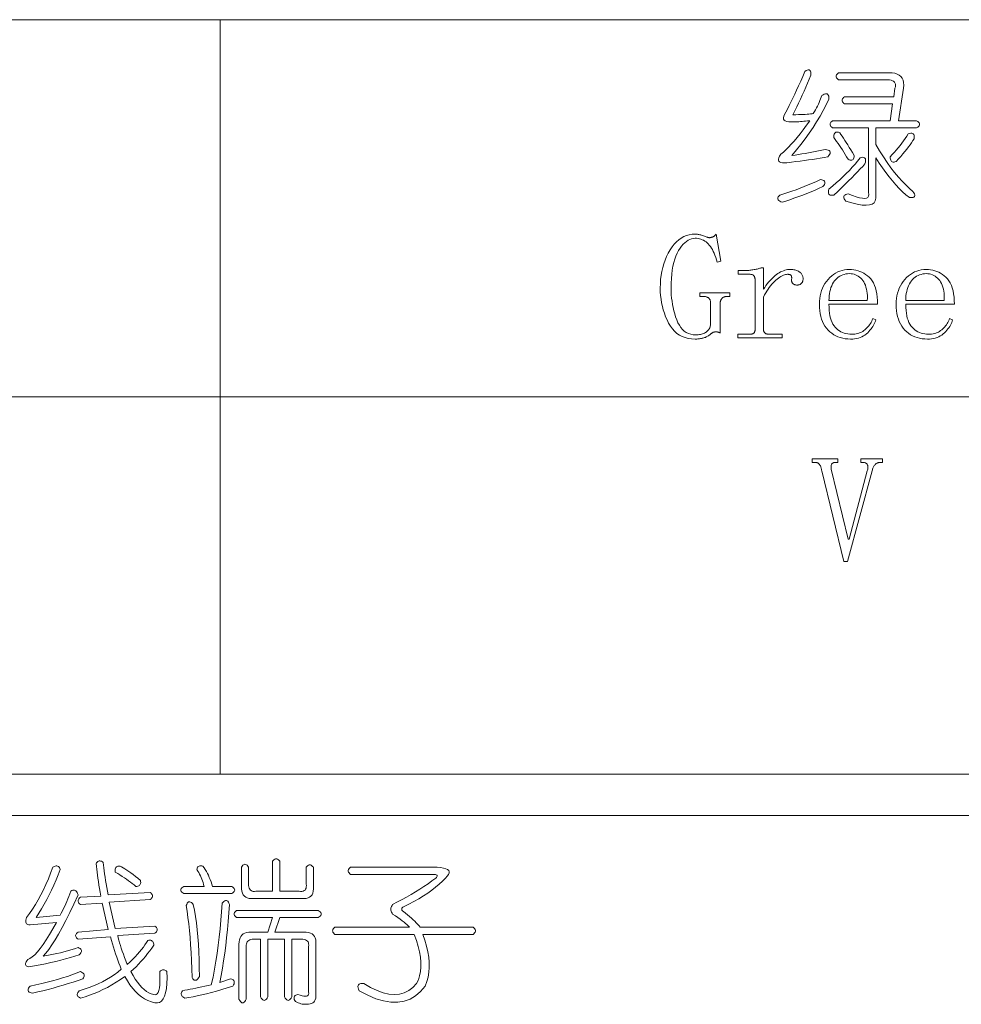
# Model space of a CAD drawing. Extents: x 1 to 297, y 1 to 210.
# Tile 162 of 171: x 257 to 270, y 63 to 77. Entities that reach past the tile are written whole.
import ezdxf

# ---------------------------------------------------------------- set-up
doc = ezdxf.new("R2010")
doc.units = 0

msp = doc.modelspace()

# ---------------------------------------------------------------- linework, layer by layer
at = {"color": 7, "lineweight": 13}
for p, q in [((220.339, 77.267), (295.393, 77.267)), ((220.339, 71.879), (295.393, 71.879)), ((220.339, 66.49), (295.393, 66.49)), ((220.3, 65.898), (295.449, 65.898))]:
    msp.add_line(p, q, dxfattribs=at)
at = {"color": 7, "lineweight": 13, "ltscale": 0.269428}
msp.add_line((259.644, 77.267), (259.644, 66.49), dxfattribs=at)
at = {"color": 7, "lineweight": 13}
for points in [[(267.996, 76.527), (268.012, 76.539), (268.027, 76.547), (268.04, 76.551), (268.051, 76.552), (268.06, 76.549), (268.068, 76.542), (268.074, 76.531), (268.078, 76.516), (268.081, 76.498), (268.082, 76.476), (268.057, 76.418), (268.033, 76.36), (268.008, 76.303), (267.983, 76.245), (267.957, 76.189), (267.931, 76.132), (267.905, 76.076), (267.879, 76.021), (267.852, 75.965), (267.824, 75.91), (267.864, 75.91), (267.902, 75.911), (267.937, 75.912), (267.97, 75.913), (268, 75.914), (268.028, 75.916), (268.054, 75.919), (268.077, 75.921), (268.098, 75.924), (268.116, 75.927), (268.133, 75.955), (268.148, 75.981), (268.163, 76.008), (268.176, 76.034), (268.189, 76.06), (268.2, 76.086), (268.211, 76.111), (268.22, 76.136), (268.229, 76.16), (268.236, 76.184), (268.255, 76.196), (268.273, 76.204), (268.288, 76.209), (268.302, 76.209), (268.313, 76.206), (268.322, 76.199), (268.329, 76.188), (268.335, 76.173), (268.338, 76.155), (268.339, 76.133), (268.299, 76.051), (268.257, 75.969), (268.212, 75.888), (268.163, 75.807), (268.112, 75.726), (268.057, 75.645), (267.999, 75.565), (267.938, 75.486), (267.874, 75.406), (267.807, 75.327), (267.855, 75.334), (267.903, 75.342), (267.951, 75.349), (267.999, 75.357), (268.047, 75.366), (268.095, 75.375), (268.143, 75.384), (268.191, 75.393), (268.239, 75.403), (268.287, 75.413), (268.309, 75.409), (268.327, 75.403), (268.341, 75.397), (268.35, 75.388), (268.356, 75.379), (268.357, 75.368), (268.355, 75.355), (268.348, 75.342), (268.337, 75.327), (268.322, 75.31), (268.27, 75.3), (268.216, 75.29), (268.161, 75.281), (268.105, 75.272), (268.047, 75.263), (267.988, 75.255), (267.928, 75.247), (267.866, 75.239), (267.803, 75.231), (267.739, 75.224), (267.704, 75.223), (267.675, 75.224), (267.652, 75.228), (267.635, 75.235), (267.623, 75.246), (267.617, 75.259), (267.618, 75.276), (267.624, 75.296), (267.635, 75.319), (267.653, 75.344), (267.688, 75.374), (267.724, 75.407), (267.762, 75.445), (267.801, 75.487), (267.842, 75.533), (267.883, 75.583), (267.927, 75.637), (267.971, 75.695), (268.017, 75.758), (268.064, 75.824), (268.034, 75.821), (268.006, 75.818), (267.98, 75.816), (267.955, 75.813), (267.932, 75.812), (267.91, 75.81), (267.89, 75.809), (267.872, 75.808), (267.856, 75.807), (267.842, 75.807), (267.8, 75.806), (267.766, 75.807), (267.737, 75.812), (267.715, 75.821), (267.7, 75.833), (267.691, 75.848), (267.689, 75.867), (267.694, 75.89), (267.704, 75.915), (267.722, 75.944), (267.746, 75.99), (267.771, 76.039), (267.797, 76.09), (267.823, 76.145), (267.85, 76.202), (267.878, 76.261), (267.906, 76.324), (267.936, 76.389), (267.965, 76.457)], [(268.476, 76.51), (269.196, 76.51), (269.241, 76.508), (269.281, 76.501), (269.315, 76.49), (269.344, 76.474), (269.367, 76.454), (269.385, 76.43), (269.397, 76.401), (269.404, 76.368), (269.406, 76.33), (269.402, 76.287), (269.333, 75.824), (269.59, 75.824), (269.606, 75.814), (269.618, 75.804), (269.626, 75.794), (269.631, 75.783), (269.633, 75.773), (269.631, 75.763), (269.626, 75.752), (269.618, 75.742), (269.606, 75.732), (269.59, 75.722), (269.007, 75.722), (269.007, 75.482), (269.062, 75.392), (269.116, 75.307), (269.17, 75.227), (269.224, 75.152), (269.277, 75.083), (269.33, 75.019), (269.383, 74.96), (269.435, 74.906), (269.487, 74.857), (269.539, 74.813), (269.551, 74.794), (269.559, 74.777), (269.563, 74.762), (269.563, 74.75), (269.56, 74.74), (269.553, 74.733), (269.542, 74.728), (269.528, 74.725), (269.509, 74.725), (269.487, 74.727), (269.439, 74.767), (269.391, 74.81), (269.343, 74.857), (269.295, 74.908), (269.247, 74.963), (269.199, 75.021), (269.151, 75.084), (269.103, 75.15), (269.055, 75.219), (269.007, 75.293), (269.007, 74.762), (269.009, 74.717), (269.001, 74.681), (268.983, 74.653), (268.955, 74.633), (268.917, 74.62), (268.87, 74.615), (268.812, 74.619), (268.744, 74.63), (268.666, 74.649), (268.579, 74.676), (268.567, 74.692), (268.558, 74.707), (268.553, 74.721), (268.551, 74.733), (268.553, 74.744), (268.558, 74.754), (268.567, 74.762), (268.579, 74.769), (268.594, 74.775), (268.613, 74.779), (268.675, 74.754), (268.729, 74.735), (268.776, 74.723), (268.816, 74.716), (268.849, 74.714), (268.874, 74.719), (268.893, 74.729), (268.904, 74.746), (268.908, 74.768), (268.904, 74.796), (268.904, 75.722), (268.39, 75.722), (268.378, 75.732), (268.368, 75.742), (268.361, 75.752), (268.357, 75.763), (268.356, 75.773), (268.357, 75.783), (268.361, 75.794), (268.368, 75.804), (268.378, 75.814), (268.39, 75.824), (269.213, 75.824), (269.247, 76.064), (268.562, 76.064), (268.549, 76.075), (268.54, 76.085), (268.533, 76.095), (268.529, 76.106), (268.527, 76.116), (268.529, 76.126), (268.533, 76.136), (268.54, 76.147), (268.549, 76.157), (268.562, 76.167), (269.264, 76.167), (269.282, 76.287), (269.287, 76.31), (269.288, 76.33), (269.287, 76.348), (269.282, 76.364), (269.273, 76.377), (269.261, 76.388), (269.246, 76.396), (269.227, 76.402), (269.204, 76.406), (269.179, 76.407), (268.476, 76.407), (268.464, 76.418), (268.454, 76.428), (268.447, 76.438), (268.443, 76.448), (268.442, 76.459), (268.443, 76.469), (268.447, 76.479), (268.454, 76.49), (268.464, 76.5)], [(268.407, 75.584), (268.408, 75.604), (268.411, 75.62), (268.415, 75.634), (268.421, 75.645), (268.429, 75.653), (268.438, 75.658), (268.449, 75.661), (268.462, 75.661), (268.477, 75.658), (268.493, 75.653), (268.511, 75.628), (268.529, 75.602), (268.548, 75.573), (268.567, 75.543), (268.587, 75.512), (268.608, 75.478), (268.63, 75.443), (268.652, 75.406), (268.675, 75.368), (268.699, 75.327), (268.698, 75.308), (268.695, 75.292), (268.691, 75.279), (268.685, 75.27), (268.677, 75.263), (268.668, 75.259), (268.657, 75.259), (268.644, 75.261), (268.629, 75.267), (268.613, 75.276), (268.592, 75.31), (268.572, 75.343), (268.551, 75.376), (268.531, 75.407), (268.51, 75.439), (268.49, 75.469), (268.469, 75.499), (268.448, 75.528), (268.428, 75.557)], [(269.47, 75.636), (269.49, 75.641), (269.507, 75.644), (269.521, 75.644), (269.533, 75.641), (269.543, 75.636), (269.55, 75.628), (269.555, 75.617), (269.558, 75.603), (269.558, 75.586), (269.556, 75.567), (269.538, 75.539), (269.518, 75.51), (269.497, 75.48), (269.474, 75.449), (269.449, 75.417), (269.422, 75.384), (269.394, 75.35), (269.364, 75.315), (269.332, 75.279), (269.299, 75.242), (269.282, 75.236), (269.268, 75.233), (269.255, 75.233), (269.244, 75.236), (269.234, 75.242), (269.227, 75.25), (269.221, 75.261), (269.216, 75.274), (269.214, 75.291), (269.213, 75.31), (269.243, 75.341), (269.273, 75.373), (269.301, 75.404), (269.328, 75.436), (269.354, 75.469), (269.38, 75.501), (269.404, 75.535), (269.427, 75.568), (269.449, 75.602)], [(268.339, 74.847), (268.393, 74.892), (268.444, 74.936), (268.494, 74.981), (268.542, 75.026), (268.587, 75.07), (268.631, 75.115), (268.672, 75.159), (268.712, 75.204), (268.749, 75.248), (268.784, 75.293), (268.804, 75.298), (268.82, 75.301), (268.834, 75.3), (268.845, 75.296), (268.853, 75.289), (268.859, 75.279), (268.861, 75.265), (268.861, 75.249), (268.859, 75.23), (268.853, 75.207), (268.821, 75.172), (268.786, 75.135), (268.748, 75.095), (268.708, 75.054), (268.664, 75.01), (268.619, 74.965), (268.57, 74.917), (268.518, 74.867), (268.464, 74.815), (268.407, 74.762), (268.388, 74.759), (268.372, 74.759), (268.358, 74.762), (268.347, 74.767), (268.339, 74.774), (268.333, 74.784), (268.331, 74.796), (268.331, 74.811), (268.333, 74.828)], [(268.219, 74.984), (268.238, 74.98), (268.253, 74.975), (268.265, 74.968), (268.274, 74.96), (268.279, 74.95), (268.28, 74.939), (268.279, 74.927), (268.274, 74.913), (268.265, 74.898), (268.253, 74.882), (268.192, 74.855), (268.131, 74.829), (268.071, 74.804), (268.012, 74.78), (267.953, 74.757), (267.895, 74.735), (267.838, 74.715), (267.781, 74.695), (267.725, 74.676), (267.67, 74.659), (267.651, 74.666), (267.636, 74.674), (267.624, 74.682), (267.615, 74.692), (267.61, 74.702), (267.608, 74.712), (267.61, 74.723), (267.615, 74.735), (267.624, 74.748), (267.636, 74.762), (267.694, 74.779), (267.752, 74.798), (267.811, 74.818), (267.869, 74.838), (267.927, 74.86), (267.986, 74.883), (268.044, 74.907), (268.102, 74.932), (268.16, 74.957)], [(266.427, 74.144), (266.402, 74.143), (266.377, 74.137), (266.352, 74.129), (266.328, 74.116), (266.304, 74.1), (266.281, 74.081), (266.258, 74.058), (266.235, 74.032), (266.213, 74.002), (266.192, 73.969), (266.171, 73.932), (266.153, 73.891), (266.137, 73.847), (266.123, 73.799), (266.111, 73.747), (266.102, 73.691), (266.094, 73.632), (266.089, 73.57), (266.086, 73.503), (266.085, 73.433), (266.085, 73.385), (266.088, 73.338), (266.092, 73.291), (266.098, 73.245), (266.105, 73.199), (266.114, 73.154), (266.124, 73.11), (266.137, 73.065), (266.15, 73.022), (266.166, 72.979), (266.183, 72.938), (266.203, 72.902), (266.224, 72.869), (266.248, 72.842), (266.274, 72.818), (266.302, 72.799), (266.332, 72.784), (266.365, 72.773), (266.399, 72.767), (266.436, 72.764), (266.454, 72.765), (266.472, 72.766), (266.489, 72.768), (266.505, 72.771), (266.521, 72.774), (266.535, 72.778), (266.549, 72.783), (266.562, 72.789), (266.574, 72.796), (266.586, 72.803), (266.597, 72.811), (266.606, 72.82), (266.615, 72.83), (266.623, 72.84), (266.63, 72.851), (266.636, 72.863), (266.641, 72.876), (266.645, 72.889), (266.648, 72.904), (266.65, 72.919), (266.65, 73.21), (266.65, 73.22), (266.649, 73.23), (266.648, 73.239), (266.646, 73.247), (266.644, 73.255), (266.641, 73.263), (266.638, 73.27), (266.634, 73.276), (266.629, 73.282), (266.624, 73.287), (266.619, 73.292), (266.613, 73.297), (266.607, 73.3), (266.6, 73.304), (266.592, 73.307), (266.584, 73.309), (266.576, 73.311), (266.567, 73.312), (266.557, 73.313), (266.547, 73.313), (266.496, 73.313), (266.496, 73.364), (266.924, 73.364), (266.924, 73.313), (266.882, 73.313), (266.873, 73.313), (266.865, 73.312), (266.857, 73.311), (266.85, 73.309), (266.843, 73.307), (266.836, 73.304), (266.83, 73.3), (266.824, 73.297), (266.818, 73.292), (266.813, 73.287), (266.808, 73.282), (266.804, 73.276), (266.8, 73.27), (266.797, 73.264), (266.794, 73.257), (266.791, 73.25), (266.79, 73.243), (266.788, 73.235), (266.788, 73.227), (266.787, 73.219), (266.787, 72.79), (266.784, 72.792), (266.781, 72.793), (266.777, 72.795), (266.774, 72.796), (266.771, 72.798), (266.768, 72.799), (266.765, 72.8), (266.763, 72.801), (266.76, 72.802), (266.757, 72.803), (266.755, 72.804), (266.752, 72.805), (266.749, 72.805), (266.746, 72.806), (266.743, 72.806), (266.74, 72.807), (266.737, 72.807), (266.734, 72.807), (266.731, 72.807), (266.727, 72.807), (266.724, 72.807), (266.72, 72.807), (266.717, 72.807), (266.714, 72.807), (266.71, 72.806), (266.707, 72.806), (266.703, 72.805), (266.7, 72.805), (266.697, 72.804), (266.693, 72.803), (266.69, 72.802), (266.686, 72.801), (266.683, 72.799), (266.679, 72.798), (266.676, 72.795), (266.672, 72.793), (266.669, 72.791), (266.666, 72.788), (266.662, 72.785), (266.659, 72.782), (266.648, 72.773), (266.638, 72.765), (266.628, 72.758), (266.617, 72.751), (266.606, 72.745), (266.596, 72.739), (266.585, 72.734), (266.574, 72.729), (266.563, 72.725), (266.552, 72.722), (266.54, 72.718), (266.529, 72.715), (266.517, 72.713), (266.505, 72.711), (266.493, 72.709), (266.48, 72.707), (266.467, 72.706), (266.454, 72.705), (266.441, 72.705), (266.427, 72.704), (266.377, 72.707), (266.33, 72.714), (266.285, 72.725), (266.244, 72.741), (266.204, 72.761), (266.168, 72.786), (266.135, 72.816), (266.104, 72.85), (266.076, 72.888), (266.05, 72.932), (266.027, 72.977), (266.007, 73.024), (265.989, 73.072), (265.973, 73.121), (265.96, 73.17), (265.949, 73.221), (265.941, 73.273), (265.935, 73.325), (265.931, 73.379), (265.93, 73.433), (265.932, 73.496), (265.936, 73.556), (265.943, 73.615), (265.953, 73.672), (265.966, 73.728), (265.981, 73.781), (266, 73.833), (266.021, 73.883), (266.045, 73.931), (266.072, 73.977), (266.101, 74.02), (266.131, 74.059), (266.163, 74.093), (266.196, 74.123), (266.231, 74.148), (266.268, 74.168), (266.305, 74.184), (266.345, 74.195), (266.385, 74.202), (266.427, 74.204), (266.438, 74.204), (266.449, 74.203), (266.46, 74.202), (266.471, 74.2), (266.483, 74.198), (266.495, 74.195), (266.508, 74.192), (266.521, 74.188), (266.534, 74.184), (266.547, 74.179), (266.561, 74.174), (266.573, 74.169), (266.584, 74.166), (266.594, 74.162), (266.603, 74.159), (266.611, 74.157), (266.618, 74.155), (266.624, 74.154), (266.629, 74.153), (266.633, 74.153), (266.638, 74.153), (266.643, 74.154), (266.648, 74.154), (266.654, 74.155), (266.659, 74.156), (266.664, 74.158), (266.669, 74.159), (266.674, 74.161), (266.679, 74.163), (266.685, 74.166), (266.69, 74.169), (266.694, 74.172), (266.699, 74.175), (266.704, 74.178), (266.708, 74.182), (266.712, 74.186), (266.716, 74.19), (266.72, 74.195), (266.724, 74.199), (266.727, 74.204), (266.796, 73.819), (266.745, 73.802), (266.734, 73.837), (266.723, 73.87), (266.711, 73.901), (266.699, 73.93), (266.687, 73.957), (266.674, 73.982), (266.66, 74.005), (266.646, 74.026), (266.631, 74.046), (266.616, 74.063), (266.6, 74.078), (266.584, 74.092), (266.567, 74.105), (266.549, 74.115), (266.53, 74.124), (266.511, 74.131), (266.491, 74.137), (266.471, 74.141), (266.449, 74.144)], [(267.404, 73.416), (267.422, 73.443), (267.439, 73.468), (267.457, 73.492), (267.475, 73.515), (267.493, 73.537), (267.512, 73.557), (267.531, 73.576), (267.55, 73.594), (267.569, 73.611), (267.589, 73.626), (267.609, 73.64), (267.628, 73.652), (267.648, 73.663), (267.668, 73.672), (267.688, 73.68), (267.709, 73.687), (267.729, 73.692), (267.749, 73.696), (267.77, 73.698), (267.79, 73.699), (267.807, 73.698), (267.823, 73.697), (267.838, 73.695), (267.853, 73.693), (267.866, 73.689), (267.879, 73.685), (267.891, 73.68), (267.903, 73.674), (267.913, 73.667), (267.923, 73.66), (267.932, 73.652), (267.94, 73.644), (267.947, 73.636), (267.953, 73.627), (267.958, 73.618), (267.963, 73.609), (267.966, 73.6), (267.968, 73.59), (267.97, 73.58), (267.97, 73.57), (267.97, 73.562), (267.969, 73.554), (267.968, 73.546), (267.967, 73.539), (267.965, 73.532), (267.962, 73.525), (267.96, 73.519), (267.956, 73.513), (267.953, 73.507), (267.949, 73.502), (267.944, 73.497), (267.939, 73.492), (267.934, 73.488), (267.928, 73.485), (267.922, 73.482), (267.915, 73.48), (267.908, 73.478), (267.901, 73.477), (267.893, 73.476), (267.884, 73.476), (267.876, 73.476), (267.868, 73.477), (267.861, 73.478), (267.854, 73.48), (267.847, 73.482), (267.841, 73.485), (267.835, 73.488), (267.83, 73.492), (267.825, 73.497), (267.82, 73.502), (267.816, 73.507), (267.813, 73.513), (267.81, 73.519), (267.808, 73.525), (267.806, 73.532), (267.805, 73.539), (267.805, 73.546), (267.805, 73.554), (267.806, 73.562), (267.807, 73.57), (267.807, 73.575), (267.807, 73.58), (267.807, 73.585), (267.806, 73.589), (267.805, 73.594), (267.804, 73.598), (267.803, 73.602), (267.802, 73.606), (267.8, 73.609), (267.799, 73.613), (267.797, 73.616), (267.794, 73.619), (267.791, 73.622), (267.786, 73.624), (267.782, 73.626), (267.776, 73.627), (267.77, 73.629), (267.763, 73.629), (267.756, 73.63), (267.747, 73.63), (267.733, 73.629), (267.719, 73.627), (267.704, 73.622), (267.688, 73.616), (267.671, 73.609), (267.654, 73.599), (267.637, 73.588), (267.618, 73.575), (267.6, 73.561), (267.58, 73.544), (267.561, 73.527), (267.542, 73.507), (267.523, 73.487), (267.505, 73.465), (267.487, 73.442), (267.47, 73.417), (267.453, 73.391), (267.436, 73.363), (267.42, 73.335), (267.404, 73.304), (267.404, 72.842), (267.405, 72.835), (267.405, 72.829), (267.406, 72.823), (267.408, 72.817), (267.41, 72.812), (267.412, 72.807), (267.415, 72.802), (267.418, 72.798), (267.422, 72.794), (267.426, 72.79), (267.43, 72.787), (267.435, 72.784), (267.44, 72.781), (267.445, 72.779), (267.451, 72.777), (267.456, 72.776), (267.462, 72.775), (267.468, 72.774), (267.475, 72.773), (267.482, 72.773), (267.67, 72.773), (267.67, 72.722), (267.036, 72.722), (267.036, 72.773), (267.207, 72.773), (267.216, 72.773), (267.223, 72.774), (267.231, 72.775), (267.238, 72.776), (267.244, 72.777), (267.25, 72.779), (267.255, 72.781), (267.259, 72.784), (267.264, 72.787), (267.267, 72.79), (267.271, 72.794), (267.274, 72.798), (267.276, 72.802), (267.278, 72.807), (267.28, 72.812), (267.282, 72.817), (267.283, 72.823), (267.284, 72.829), (267.284, 72.835), (267.284, 72.842), (267.284, 73.553), (267.284, 73.56), (267.284, 73.566), (267.283, 73.572), (267.282, 73.578), (267.28, 73.584), (267.278, 73.59), (267.276, 73.595), (267.274, 73.6), (267.271, 73.604), (267.267, 73.609), (267.264, 73.613), (267.259, 73.616), (267.255, 73.62), (267.25, 73.622), (267.244, 73.625), (267.238, 73.627), (267.231, 73.628), (267.223, 73.629), (267.216, 73.63), (267.207, 73.63), (267.044, 73.63), (267.044, 73.682), (267.113, 73.682), (267.125, 73.682), (267.138, 73.682), (267.151, 73.683), (267.164, 73.684), (267.178, 73.685), (267.193, 73.686), (267.208, 73.688), (267.223, 73.69), (267.238, 73.692), (267.254, 73.694), (267.27, 73.697), (267.286, 73.7), (267.3, 73.703), (267.313, 73.705), (267.326, 73.708), (267.338, 73.711), (267.35, 73.715), (267.36, 73.718), (267.37, 73.721), (267.379, 73.724), (267.404, 73.724)], [(268.339, 73.202), (268.34, 73.157), (268.342, 73.114), (268.347, 73.075), (268.353, 73.038), (268.361, 73.003), (268.371, 72.972), (268.383, 72.943), (268.396, 72.916), (268.412, 72.893), (268.429, 72.872), (268.447, 72.853), (268.467, 72.836), (268.488, 72.821), (268.51, 72.808), (268.533, 72.798), (268.557, 72.789), (268.582, 72.782), (268.608, 72.777), (268.636, 72.774), (268.664, 72.773), (268.686, 72.774), (268.708, 72.776), (268.728, 72.779), (268.748, 72.783), (268.767, 72.789), (268.786, 72.796), (268.804, 72.804), (268.821, 72.814), (268.837, 72.825), (268.853, 72.837), (268.868, 72.85), (268.882, 72.864), (268.896, 72.879), (268.908, 72.894), (268.919, 72.909), (268.93, 72.925), (268.94, 72.942), (268.949, 72.959), (268.957, 72.977), (268.965, 72.996), (269.007, 72.979), (269.002, 72.96), (268.995, 72.941), (268.986, 72.923), (268.977, 72.904), (268.966, 72.885), (268.953, 72.867), (268.94, 72.849), (268.925, 72.831), (268.909, 72.812), (268.892, 72.794), (268.873, 72.777), (268.853, 72.762), (268.832, 72.749), (268.809, 72.737), (268.786, 72.727), (268.76, 72.719), (268.734, 72.713), (268.706, 72.708), (268.678, 72.705), (268.647, 72.704), (268.609, 72.706), (268.571, 72.71), (268.536, 72.716), (268.501, 72.725), (268.468, 72.737), (268.437, 72.751), (268.407, 72.767), (268.379, 72.787), (268.352, 72.809), (268.326, 72.833), (268.302, 72.86), (268.281, 72.889), (268.263, 72.92), (268.246, 72.954), (268.233, 72.989), (268.222, 73.027), (268.213, 73.068), (268.207, 73.11), (268.203, 73.155), (268.202, 73.202), (268.203, 73.244), (268.207, 73.284), (268.213, 73.324), (268.222, 73.361), (268.233, 73.398), (268.246, 73.432), (268.263, 73.466), (268.281, 73.498), (268.302, 73.528), (268.326, 73.557), (268.351, 73.584), (268.378, 73.608), (268.406, 73.629), (268.434, 73.648), (268.464, 73.663), (268.495, 73.676), (268.527, 73.686), (268.56, 73.693), (268.595, 73.697), (268.63, 73.699), (268.662, 73.698), (268.694, 73.694), (268.724, 73.689), (268.754, 73.681), (268.782, 73.671), (268.81, 73.659), (268.837, 73.644), (268.863, 73.627), (268.889, 73.608), (268.913, 73.587), (268.936, 73.563), (268.956, 73.536), (268.974, 73.506), (268.99, 73.472), (269.003, 73.435), (269.014, 73.395), (269.022, 73.351), (269.028, 73.305), (269.032, 73.255), (269.033, 73.202)], [(268.887, 73.253), (268.888, 73.29), (268.888, 73.325), (268.885, 73.358), (268.881, 73.389), (268.876, 73.419), (268.868, 73.447), (268.859, 73.473), (268.849, 73.497), (268.837, 73.52), (268.823, 73.54), (268.808, 73.559), (268.792, 73.576), (268.775, 73.59), (268.757, 73.603), (268.738, 73.614), (268.719, 73.623), (268.698, 73.63), (268.676, 73.635), (268.654, 73.638), (268.63, 73.639), (268.605, 73.638), (268.581, 73.635), (268.557, 73.629), (268.535, 73.622), (268.513, 73.613), (268.493, 73.602), (268.473, 73.588), (268.455, 73.573), (268.437, 73.555), (268.42, 73.536), (268.405, 73.515), (268.391, 73.492), (268.379, 73.467), (268.368, 73.441), (268.359, 73.414), (268.352, 73.385), (268.346, 73.354), (268.342, 73.322), (268.34, 73.288), (268.339, 73.253)], [(269.436, 73.202), (269.437, 73.157), (269.44, 73.114), (269.444, 73.075), (269.45, 73.038), (269.458, 73.003), (269.468, 72.972), (269.48, 72.943), (269.494, 72.916), (269.509, 72.893), (269.526, 72.872), (269.544, 72.853), (269.564, 72.836), (269.585, 72.821), (269.607, 72.808), (269.63, 72.798), (269.654, 72.789), (269.679, 72.782), (269.706, 72.777), (269.733, 72.774), (269.762, 72.773), (269.784, 72.774), (269.805, 72.776), (269.825, 72.779), (269.845, 72.783), (269.865, 72.789), (269.883, 72.796), (269.901, 72.804), (269.918, 72.814), (269.934, 72.825), (269.95, 72.837), (269.965, 72.85), (269.979, 72.864), (269.993, 72.879), (270.005, 72.894), (270.017, 72.909), (270.027, 72.925), (270.037, 72.942), (270.046, 72.959), (270.054, 72.977), (270.062, 72.996), (270.104, 72.979), (270.099, 72.96), (270.092, 72.941), (270.083, 72.923), (270.074, 72.904), (270.063, 72.885), (270.051, 72.867), (270.037, 72.849), (270.022, 72.831), (270.006, 72.812), (269.989, 72.794), (269.97, 72.777), (269.95, 72.762), (269.929, 72.749), (269.906, 72.737), (269.883, 72.727), (269.858, 72.719), (269.831, 72.713), (269.804, 72.708), (269.775, 72.705), (269.745, 72.704), (269.706, 72.706), (269.669, 72.71), (269.633, 72.716), (269.598, 72.725), (269.566, 72.737), (269.534, 72.751), (269.504, 72.767), (269.476, 72.787), (269.449, 72.809), (269.423, 72.833), (269.399, 72.86), (269.378, 72.889), (269.36, 72.92), (269.344, 72.954), (269.33, 72.989), (269.319, 73.027), (269.31, 73.068), (269.304, 73.11), (269.3, 73.155), (269.299, 73.202), (269.3, 73.244), (269.304, 73.284), (269.31, 73.324), (269.319, 73.361), (269.33, 73.398), (269.344, 73.432), (269.36, 73.466), (269.378, 73.498), (269.399, 73.528), (269.423, 73.557), (269.448, 73.584), (269.475, 73.608), (269.503, 73.629), (269.531, 73.648), (269.561, 73.663), (269.592, 73.676), (269.624, 73.686), (269.658, 73.693), (269.692, 73.697), (269.727, 73.699), (269.759, 73.698), (269.791, 73.694), (269.821, 73.689), (269.851, 73.681), (269.879, 73.671), (269.907, 73.659), (269.934, 73.644), (269.96, 73.627), (269.986, 73.608), (270.01, 73.587), (270.033, 73.563), (270.053, 73.536), (270.071, 73.506), (270.087, 73.472), (270.1, 73.435), (270.111, 73.395), (270.119, 73.351), (270.125, 73.305), (270.129, 73.255), (270.13, 73.202)], [(269.984, 73.253), (269.985, 73.29), (269.985, 73.325), (269.982, 73.358), (269.978, 73.389), (269.973, 73.419), (269.965, 73.447), (269.957, 73.473), (269.946, 73.497), (269.934, 73.52), (269.92, 73.54), (269.905, 73.559), (269.889, 73.576), (269.872, 73.59), (269.854, 73.603), (269.836, 73.614), (269.816, 73.623), (269.795, 73.63), (269.773, 73.635), (269.751, 73.638), (269.727, 73.639), (269.702, 73.638), (269.678, 73.635), (269.654, 73.629), (269.632, 73.622), (269.611, 73.613), (269.59, 73.602), (269.57, 73.588), (269.552, 73.573), (269.534, 73.555), (269.517, 73.536), (269.502, 73.515), (269.488, 73.492), (269.476, 73.467), (269.465, 73.441), (269.456, 73.414), (269.449, 73.385), (269.443, 73.354), (269.439, 73.322), (269.437, 73.288), (269.436, 73.253)], [(268.793, 70.942), (268.793, 70.993), (269.102, 70.993), (269.102, 70.942), (269.067, 70.942), (269.061, 70.941), (269.054, 70.941), (269.047, 70.939), (269.041, 70.937), (269.034, 70.935), (269.028, 70.932), (269.021, 70.929), (269.015, 70.925), (269.009, 70.921), (269.003, 70.916), (268.997, 70.91), (268.992, 70.904), (268.986, 70.897), (268.981, 70.888), (268.976, 70.879), (268.972, 70.87), (268.967, 70.859), (268.963, 70.847), (268.959, 70.835), (268.956, 70.822), (268.604, 69.527), (268.553, 69.527), (268.236, 70.822), (268.234, 70.833), (268.232, 70.844), (268.23, 70.855), (268.227, 70.865), (268.224, 70.874), (268.221, 70.883), (268.218, 70.891), (268.214, 70.898), (268.21, 70.905), (268.206, 70.912), (268.201, 70.917), (268.196, 70.922), (268.191, 70.927), (268.185, 70.931), (268.179, 70.934), (268.172, 70.937), (268.165, 70.939), (268.158, 70.94), (268.15, 70.941), (268.142, 70.942), (268.099, 70.942), (268.099, 70.993), (268.467, 70.993), (268.467, 70.942), (268.433, 70.942), (268.425, 70.941), (268.417, 70.941), (268.41, 70.939), (268.404, 70.937), (268.398, 70.935), (268.392, 70.932), (268.388, 70.929), (268.384, 70.925), (268.38, 70.921), (268.377, 70.916), (268.375, 70.911), (268.373, 70.905), (268.372, 70.899), (268.37, 70.893), (268.37, 70.886), (268.37, 70.879), (268.37, 70.871), (268.37, 70.864), (268.372, 70.856), (268.373, 70.847), (268.613, 69.844), (268.63, 69.844), (268.887, 70.822), (268.89, 70.833), (268.893, 70.844), (268.895, 70.855), (268.896, 70.865), (268.896, 70.874), (268.896, 70.883), (268.895, 70.891), (268.893, 70.898), (268.89, 70.905), (268.887, 70.912), (268.884, 70.917), (268.879, 70.922), (268.874, 70.927), (268.868, 70.931), (268.862, 70.934), (268.854, 70.937), (268.847, 70.939), (268.838, 70.94), (268.829, 70.941), (268.819, 70.942)], [(259.949, 65.158), (259.959, 65.174), (259.97, 65.186), (259.98, 65.194), (259.99, 65.199), (260, 65.201), (260.011, 65.199), (260.021, 65.194), (260.031, 65.186), (260.042, 65.174), (260.052, 65.158), (260.052, 64.918), (260.053, 64.896), (260.056, 64.876), (260.061, 64.859), (260.068, 64.844), (260.078, 64.833), (260.089, 64.824), (260.102, 64.818), (260.118, 64.814), (260.135, 64.813), (260.155, 64.815), (260.395, 64.815), (260.395, 65.244), (260.405, 65.256), (260.415, 65.266), (260.426, 65.273), (260.436, 65.277), (260.446, 65.278), (260.456, 65.277), (260.467, 65.273), (260.477, 65.266), (260.487, 65.256), (260.498, 65.244), (260.498, 64.815), (260.772, 64.815), (260.795, 64.813), (260.814, 64.814), (260.832, 64.818), (260.846, 64.824), (260.858, 64.833), (260.867, 64.844), (260.873, 64.859), (260.876, 64.876), (260.877, 64.896), (260.875, 64.918), (260.875, 65.158), (260.885, 65.171), (260.895, 65.18), (260.906, 65.187), (260.916, 65.191), (260.926, 65.193), (260.936, 65.191), (260.947, 65.187), (260.957, 65.18), (260.967, 65.171), (260.978, 65.158), (260.978, 64.884), (260.979, 64.848), (260.976, 64.817), (260.969, 64.789), (260.958, 64.766), (260.943, 64.747), (260.924, 64.732), (260.901, 64.721), (260.873, 64.714), (260.842, 64.711), (260.806, 64.713), (260.12, 64.713), (260.088, 64.711), (260.059, 64.714), (260.033, 64.721), (260.011, 64.732), (259.992, 64.747), (259.976, 64.766), (259.964, 64.789), (259.956, 64.817), (259.951, 64.848), (259.949, 64.884)], [(257.258, 65.158), (257.274, 65.167), (257.289, 65.173), (257.303, 65.177), (257.315, 65.178), (257.326, 65.175), (257.336, 65.171), (257.344, 65.163), (257.351, 65.153), (257.356, 65.14), (257.36, 65.124), (257.332, 65.049), (257.303, 64.976), (257.272, 64.904), (257.24, 64.833), (257.206, 64.764), (257.171, 64.696), (257.135, 64.63), (257.097, 64.565), (257.058, 64.501), (257.018, 64.438), (257.36, 64.473), (257.377, 64.504), (257.394, 64.536), (257.41, 64.568), (257.426, 64.602), (257.442, 64.635), (257.457, 64.67), (257.472, 64.705), (257.487, 64.741), (257.501, 64.778), (257.515, 64.815), (257.528, 64.824), (257.541, 64.83), (257.553, 64.832), (257.564, 64.832), (257.575, 64.828), (257.585, 64.822), (257.594, 64.812), (257.603, 64.799), (257.61, 64.783), (257.618, 64.764), (257.557, 64.632), (257.499, 64.51), (257.443, 64.397), (257.39, 64.295), (257.339, 64.203), (257.291, 64.12), (257.244, 64.048), (257.201, 63.985), (257.159, 63.932), (257.12, 63.89), (257.169, 63.897), (257.217, 63.906), (257.266, 63.915), (257.315, 63.925), (257.365, 63.937), (257.415, 63.949), (257.465, 63.963), (257.515, 63.978), (257.566, 63.993), (257.618, 64.01), (257.633, 64.003), (257.646, 63.995), (257.655, 63.986), (257.661, 63.977), (257.665, 63.967), (257.665, 63.956), (257.662, 63.945), (257.656, 63.933), (257.647, 63.92), (257.635, 63.907), (257.572, 63.887), (257.507, 63.867), (257.44, 63.848), (257.371, 63.83), (257.3, 63.813), (257.227, 63.796), (257.152, 63.78), (257.075, 63.764), (256.996, 63.75), (256.915, 63.735), (256.899, 63.74), (256.887, 63.745), (256.877, 63.752), (256.871, 63.76), (256.868, 63.77), (256.867, 63.781), (256.87, 63.793), (256.876, 63.807), (256.885, 63.822), (256.898, 63.838), (256.93, 63.853), (256.963, 63.876), (256.999, 63.908), (257.038, 63.948), (257.078, 63.997), (257.12, 64.054), (257.164, 64.12), (257.21, 64.195), (257.259, 64.278), (257.309, 64.37), (256.932, 64.335), (256.916, 64.337), (256.902, 64.34), (256.891, 64.345), (256.883, 64.352), (256.876, 64.361), (256.872, 64.373), (256.871, 64.386), (256.872, 64.401), (256.875, 64.419), (256.88, 64.438), (256.924, 64.498), (256.967, 64.56), (257.008, 64.626), (257.048, 64.693), (257.086, 64.764), (257.123, 64.837), (257.159, 64.914), (257.193, 64.992), (257.226, 65.074)], [(257.978, 65.227), (257.981, 65.188), (257.986, 65.148), (257.991, 65.106), (257.997, 65.062), (258.003, 65.017), (258.011, 64.97), (258.018, 64.921), (258.027, 64.87), (258.036, 64.818), (258.046, 64.764), (258.646, 64.798), (258.659, 64.788), (258.668, 64.778), (258.675, 64.767), (258.679, 64.757), (258.68, 64.747), (258.679, 64.737), (258.675, 64.726), (258.668, 64.716), (258.659, 64.706), (258.646, 64.695), (258.063, 64.661), (258.149, 64.284), (258.715, 64.318), (258.727, 64.308), (258.737, 64.298), (258.744, 64.287), (258.748, 64.277), (258.749, 64.267), (258.748, 64.257), (258.744, 64.246), (258.737, 64.236), (258.727, 64.226), (258.715, 64.215), (258.183, 64.181), (258.191, 64.149), (258.2, 64.115), (258.21, 64.079), (258.222, 64.041), (258.235, 64.001), (258.249, 63.959), (258.265, 63.915), (258.282, 63.869), (258.301, 63.82), (258.32, 63.77), (258.36, 63.807), (258.398, 63.844), (258.433, 63.88), (258.466, 63.915), (258.496, 63.95), (258.524, 63.984), (258.55, 64.017), (258.573, 64.05), (258.594, 64.081), (258.612, 64.113), (258.628, 64.115), (258.643, 64.115), (258.656, 64.114), (258.667, 64.11), (258.676, 64.104), (258.684, 64.096), (258.69, 64.086), (258.694, 64.074), (258.697, 64.06), (258.698, 64.044), (258.67, 64.003), (258.641, 63.963), (258.611, 63.924), (258.58, 63.885), (258.548, 63.847), (258.515, 63.81), (258.48, 63.773), (258.445, 63.737), (258.409, 63.702), (258.372, 63.667), (258.403, 63.611), (258.434, 63.561), (258.466, 63.515), (258.498, 63.475), (258.53, 63.44), (258.563, 63.41), (258.596, 63.385), (258.63, 63.365), (258.663, 63.351), (258.698, 63.341), (258.717, 63.335), (258.734, 63.338), (258.749, 63.349), (258.761, 63.369), (258.77, 63.397), (258.778, 63.434), (258.783, 63.479), (258.785, 63.533), (258.786, 63.596), (258.783, 63.667), (258.794, 63.676), (258.804, 63.683), (258.814, 63.689), (258.824, 63.692), (258.835, 63.693), (258.845, 63.692), (258.855, 63.689), (258.866, 63.683), (258.876, 63.676), (258.886, 63.667), (258.888, 63.576), (258.885, 63.495), (258.878, 63.425), (258.867, 63.365), (258.852, 63.315), (258.833, 63.276), (258.809, 63.247), (258.782, 63.228), (258.75, 63.219), (258.715, 63.221), (258.664, 63.234), (258.615, 63.253), (258.568, 63.277), (258.523, 63.306), (258.479, 63.341), (258.437, 63.382), (258.397, 63.428), (258.358, 63.479), (258.321, 63.536), (258.286, 63.598), (258.224, 63.555), (258.162, 63.515), (258.099, 63.477), (258.037, 63.442), (257.973, 63.41), (257.91, 63.38), (257.846, 63.354), (257.781, 63.33), (257.717, 63.308), (257.652, 63.29), (257.636, 63.297), (257.624, 63.305), (257.614, 63.313), (257.608, 63.323), (257.605, 63.333), (257.605, 63.343), (257.607, 63.355), (257.613, 63.367), (257.623, 63.379), (257.635, 63.393), (257.706, 63.414), (257.774, 63.438), (257.84, 63.464), (257.904, 63.491), (257.965, 63.521), (258.024, 63.553), (258.08, 63.587), (258.134, 63.623), (258.186, 63.661), (258.235, 63.701), (258.218, 63.743), (258.201, 63.786), (258.185, 63.829), (258.169, 63.874), (258.153, 63.92), (258.138, 63.967), (258.123, 64.014), (258.109, 64.063), (258.094, 64.113), (258.08, 64.164), (257.618, 64.13), (257.605, 64.14), (257.596, 64.15), (257.589, 64.161), (257.585, 64.171), (257.583, 64.181), (257.585, 64.191), (257.589, 64.202), (257.596, 64.212), (257.605, 64.222), (257.618, 64.233), (258.046, 64.267), (257.96, 64.644), (257.652, 64.627), (257.64, 64.637), (257.63, 64.647), (257.623, 64.658), (257.619, 64.668), (257.618, 64.678), (257.619, 64.689), (257.623, 64.699), (257.63, 64.709), (257.64, 64.719), (257.652, 64.73), (257.943, 64.747), (257.933, 64.801), (257.924, 64.853), (257.916, 64.904), (257.908, 64.953), (257.9, 65), (257.894, 65.045), (257.888, 65.089), (257.883, 65.131), (257.879, 65.171), (257.875, 65.21), (257.882, 65.222), (257.89, 65.232), (257.898, 65.24), (257.908, 65.245), (257.918, 65.248), (257.928, 65.249), (257.94, 65.247), (257.952, 65.243), (257.964, 65.236)], [(258.218, 65.175), (258.239, 65.164), (258.262, 65.151), (258.287, 65.135), (258.314, 65.118), (258.342, 65.098), (258.372, 65.077), (258.404, 65.053), (258.437, 65.027), (258.472, 65), (258.509, 64.97), (258.511, 64.953), (258.512, 64.939), (258.51, 64.926), (258.506, 64.915), (258.5, 64.905), (258.493, 64.898), (258.483, 64.892), (258.471, 64.887), (258.457, 64.885), (258.44, 64.884), (258.416, 64.905), (258.39, 64.925), (258.364, 64.946), (258.336, 64.966), (258.308, 64.987), (258.278, 65.007), (258.247, 65.028), (258.216, 65.049), (258.183, 65.069), (258.149, 65.09), (258.147, 65.106), (258.146, 65.121), (258.148, 65.133), (258.152, 65.145), (258.158, 65.154), (258.165, 65.162), (258.175, 65.168), (258.187, 65.172), (258.202, 65.175)], [(259.4, 65.175), (259.417, 65.151), (259.433, 65.125), (259.449, 65.099), (259.464, 65.071), (259.478, 65.043), (259.491, 65.013), (259.504, 64.982), (259.516, 64.951), (259.527, 64.918), (259.538, 64.884), (259.812, 64.884), (259.827, 64.874), (259.839, 64.863), (259.848, 64.853), (259.853, 64.843), (259.855, 64.833), (259.853, 64.822), (259.848, 64.812), (259.839, 64.802), (259.827, 64.791), (259.812, 64.781), (259.126, 64.781), (259.111, 64.791), (259.099, 64.802), (259.09, 64.812), (259.085, 64.822), (259.083, 64.833), (259.085, 64.843), (259.09, 64.853), (259.099, 64.863), (259.111, 64.874), (259.126, 64.884), (259.418, 64.884), (259.41, 64.911), (259.403, 64.938), (259.394, 64.963), (259.385, 64.988), (259.375, 65.013), (259.364, 65.036), (259.353, 65.059), (259.341, 65.082), (259.328, 65.103), (259.315, 65.124), (259.316, 65.137), (259.318, 65.148), (259.322, 65.157), (259.328, 65.165), (259.336, 65.171), (259.346, 65.175), (259.357, 65.178), (259.37, 65.179), (259.384, 65.178)], [(261.509, 65.158), (262.743, 65.158), (262.794, 65.154), (262.836, 65.147), (262.869, 65.137), (262.894, 65.125), (262.91, 65.111), (262.918, 65.095), (262.917, 65.076), (262.908, 65.054), (262.89, 65.03), (262.863, 65.004), (262.82, 64.96), (262.773, 64.916), (262.723, 64.873), (262.669, 64.831), (262.61, 64.79), (262.549, 64.749), (262.483, 64.709), (262.413, 64.669), (262.34, 64.631), (262.263, 64.593), (262.254, 64.586), (262.247, 64.579), (262.242, 64.572), (262.239, 64.565), (262.238, 64.558), (262.239, 64.551), (262.242, 64.545), (262.247, 64.538), (262.254, 64.531), (262.263, 64.524), (262.293, 64.5), (262.322, 64.477), (262.35, 64.454), (262.376, 64.431), (262.4, 64.408), (262.424, 64.386), (262.446, 64.364), (262.466, 64.343), (262.486, 64.322), (262.503, 64.301), (263.258, 64.301), (263.27, 64.291), (263.28, 64.281), (263.286, 64.27), (263.291, 64.26), (263.292, 64.25), (263.291, 64.239), (263.286, 64.229), (263.28, 64.219), (263.27, 64.209), (263.258, 64.198), (262.538, 64.198), (262.569, 64.114), (262.594, 64.032), (262.613, 63.952), (262.625, 63.875), (262.632, 63.8), (262.632, 63.727), (262.626, 63.657), (262.614, 63.589), (262.596, 63.524), (262.572, 63.461), (262.507, 63.383), (262.435, 63.321), (262.357, 63.275), (262.273, 63.245), (262.182, 63.23), (262.084, 63.231), (261.98, 63.248), (261.87, 63.28), (261.753, 63.329), (261.629, 63.393), (261.62, 63.415), (261.615, 63.435), (261.614, 63.452), (261.615, 63.467), (261.62, 63.478), (261.629, 63.487), (261.641, 63.493), (261.656, 63.497), (261.675, 63.498), (261.698, 63.495), (261.795, 63.44), (261.887, 63.397), (261.974, 63.366), (262.057, 63.347), (262.135, 63.341), (262.208, 63.347), (262.276, 63.366), (262.339, 63.397), (262.398, 63.44), (262.452, 63.495), (262.476, 63.549), (262.494, 63.606), (262.506, 63.667), (262.512, 63.731), (262.512, 63.8), (262.505, 63.872), (262.493, 63.948), (262.474, 64.028), (262.449, 64.111), (262.418, 64.198), (261.286, 64.198), (261.274, 64.209), (261.264, 64.219), (261.257, 64.229), (261.253, 64.239), (261.252, 64.25), (261.253, 64.26), (261.257, 64.27), (261.264, 64.281), (261.274, 64.291), (261.286, 64.301), (262.349, 64.301), (262.34, 64.312), (262.328, 64.325), (262.313, 64.34), (262.294, 64.356), (262.272, 64.374), (262.246, 64.394), (262.217, 64.415), (262.184, 64.438), (262.148, 64.463), (262.109, 64.49), (262.1, 64.503), (262.093, 64.517), (262.087, 64.531), (262.084, 64.545), (262.083, 64.558), (262.084, 64.572), (262.087, 64.586), (262.093, 64.599), (262.1, 64.613), (262.109, 64.627), (262.177, 64.662), (262.243, 64.697), (262.309, 64.733), (262.372, 64.77), (262.435, 64.807), (262.496, 64.845), (262.555, 64.884), (262.614, 64.923), (262.671, 64.963), (262.726, 65.004), (262.735, 65.014), (262.741, 65.023), (262.745, 65.03), (262.745, 65.037), (262.743, 65.043), (262.739, 65.047), (262.731, 65.051), (262.721, 65.053), (262.708, 65.055), (262.692, 65.055), (261.509, 65.055), (261.497, 65.066), (261.487, 65.076), (261.48, 65.086), (261.476, 65.097), (261.475, 65.107), (261.476, 65.117), (261.48, 65.127), (261.487, 65.138), (261.497, 65.148)], [(259.109, 63.393), (259.144, 63.4), (259.18, 63.407), (259.218, 63.415), (259.257, 63.423), (259.298, 63.431), (259.339, 63.44), (259.383, 63.449), (259.427, 63.458), (259.473, 63.468), (259.52, 63.478), (259.544, 63.589), (259.565, 63.701), (259.585, 63.814), (259.603, 63.928), (259.619, 64.044), (259.634, 64.161), (259.646, 64.28), (259.658, 64.4), (259.667, 64.521), (259.675, 64.644), (259.688, 64.659), (259.701, 64.671), (259.713, 64.679), (259.724, 64.682), (259.735, 64.683), (259.745, 64.679), (259.754, 64.672), (259.763, 64.661), (259.77, 64.646), (259.778, 64.627), (259.77, 64.505), (259.761, 64.385), (259.751, 64.267), (259.739, 64.152), (259.726, 64.04), (259.712, 63.93), (259.696, 63.822), (259.679, 63.716), (259.66, 63.613), (259.64, 63.513), (259.795, 63.564), (259.811, 63.56), (259.824, 63.554), (259.834, 63.548), (259.841, 63.539), (259.846, 63.53), (259.848, 63.519), (259.848, 63.506), (259.844, 63.493), (259.838, 63.478), (259.829, 63.461), (259.748, 63.435), (259.67, 63.41), (259.595, 63.388), (259.522, 63.368), (259.452, 63.35), (259.385, 63.334), (259.32, 63.32), (259.259, 63.308), (259.2, 63.298), (259.143, 63.29), (259.128, 63.297), (259.115, 63.305), (259.104, 63.313), (259.097, 63.323), (259.092, 63.333), (259.09, 63.343), (259.091, 63.355), (259.094, 63.367), (259.1, 63.379)], [(259.16, 64.61), (259.168, 64.628), (259.176, 64.643), (259.184, 64.655), (259.193, 64.662), (259.203, 64.665), (259.214, 64.665), (259.225, 64.661), (259.237, 64.654), (259.25, 64.642), (259.263, 64.627), (259.28, 64.543), (259.294, 64.454), (259.307, 64.362), (259.318, 64.265), (259.328, 64.164), (259.335, 64.059), (259.341, 63.95), (259.346, 63.837), (259.348, 63.72), (259.349, 63.598), (259.339, 63.58), (259.328, 63.565), (259.318, 63.554), (259.308, 63.546), (259.298, 63.543), (259.287, 63.543), (259.277, 63.547), (259.267, 63.554), (259.256, 63.566), (259.246, 63.581), (259.242, 63.706), (259.237, 63.825), (259.231, 63.94), (259.224, 64.05), (259.216, 64.155), (259.207, 64.256), (259.197, 64.352), (259.186, 64.442), (259.174, 64.529)], [(259.915, 64.061), (259.916, 64.094), (259.922, 64.123), (259.93, 64.149), (259.942, 64.171), (259.958, 64.19), (259.976, 64.205), (259.999, 64.217), (260.024, 64.226), (260.054, 64.231), (260.086, 64.233), (260.326, 64.233), (260.395, 64.438), (259.88, 64.438), (259.868, 64.449), (259.859, 64.459), (259.852, 64.469), (259.848, 64.479), (259.846, 64.49), (259.848, 64.5), (259.852, 64.51), (259.859, 64.521), (259.868, 64.531), (259.88, 64.541), (261.046, 64.541), (261.062, 64.531), (261.074, 64.521), (261.082, 64.51), (261.087, 64.5), (261.089, 64.49), (261.087, 64.479), (261.082, 64.469), (261.074, 64.459), (261.062, 64.449), (261.046, 64.438), (260.498, 64.438), (260.429, 64.233), (260.84, 64.233), (260.876, 64.231), (260.908, 64.226), (260.935, 64.217), (260.958, 64.205), (260.978, 64.19), (260.993, 64.171), (261.004, 64.149), (261.011, 64.123), (261.013, 64.094), (261.012, 64.061), (261.012, 63.375), (261.014, 63.343), (261.013, 63.314), (261.01, 63.288), (261.004, 63.266), (260.995, 63.247), (260.983, 63.231), (260.969, 63.219), (260.952, 63.211), (260.932, 63.206), (260.909, 63.204), (260.892, 63.201), (260.874, 63.2), (260.856, 63.2), (260.838, 63.201), (260.819, 63.204), (260.8, 63.208), (260.781, 63.214), (260.761, 63.221), (260.741, 63.229), (260.72, 63.238), (260.712, 63.255), (260.705, 63.27), (260.702, 63.284), (260.701, 63.296), (260.703, 63.307), (260.708, 63.317), (260.716, 63.325), (260.726, 63.332), (260.739, 63.337), (260.755, 63.341), (260.787, 63.329), (260.816, 63.321), (260.841, 63.315), (260.862, 63.314), (260.879, 63.315), (260.893, 63.321), (260.902, 63.329), (260.908, 63.341), (260.911, 63.357), (260.909, 63.375), (260.909, 64.027), (260.911, 64.046), (260.91, 64.064), (260.907, 64.079), (260.901, 64.093), (260.892, 64.104), (260.88, 64.113), (260.866, 64.121), (260.849, 64.126), (260.829, 64.129), (260.806, 64.13), (260.669, 64.13), (260.669, 63.307), (260.659, 63.288), (260.648, 63.274), (260.638, 63.264), (260.628, 63.258), (260.618, 63.255), (260.607, 63.258), (260.597, 63.264), (260.587, 63.274), (260.576, 63.288), (260.566, 63.307), (260.566, 64.13), (260.326, 64.13), (260.326, 63.307), (260.316, 63.288), (260.306, 63.274), (260.295, 63.264), (260.285, 63.258), (260.275, 63.255), (260.264, 63.258), (260.254, 63.264), (260.244, 63.274), (260.234, 63.288), (260.223, 63.307), (260.223, 64.13), (260.12, 64.13), (260.101, 64.129), (260.083, 64.126), (260.068, 64.121), (260.055, 64.113), (260.043, 64.104), (260.034, 64.093), (260.027, 64.079), (260.022, 64.064), (260.019, 64.046), (260.018, 64.027), (260.018, 63.273), (260.007, 63.254), (259.997, 63.24), (259.987, 63.229), (259.976, 63.223), (259.966, 63.221), (259.956, 63.223), (259.946, 63.229), (259.935, 63.24), (259.925, 63.254), (259.915, 63.273)], [(257.652, 63.667), (257.668, 63.66), (257.681, 63.652), (257.691, 63.643), (257.699, 63.634), (257.703, 63.624), (257.705, 63.613), (257.705, 63.602), (257.701, 63.59), (257.695, 63.577), (257.686, 63.564), (257.617, 63.54), (257.548, 63.517), (257.477, 63.495), (257.406, 63.474), (257.335, 63.453), (257.262, 63.432), (257.189, 63.413), (257.116, 63.394), (257.041, 63.376), (256.966, 63.358), (256.947, 63.362), (256.932, 63.368), (256.92, 63.375), (256.911, 63.383), (256.906, 63.393), (256.904, 63.404), (256.906, 63.416), (256.911, 63.43), (256.92, 63.445), (256.932, 63.461), (257.016, 63.479), (257.098, 63.497), (257.177, 63.516), (257.253, 63.535), (257.326, 63.555), (257.397, 63.576), (257.465, 63.598), (257.53, 63.62), (257.592, 63.643)]]:
    msp.add_lwpolyline(points, close=True, dxfattribs=at)

doc.saveas('drawing.dxf')
